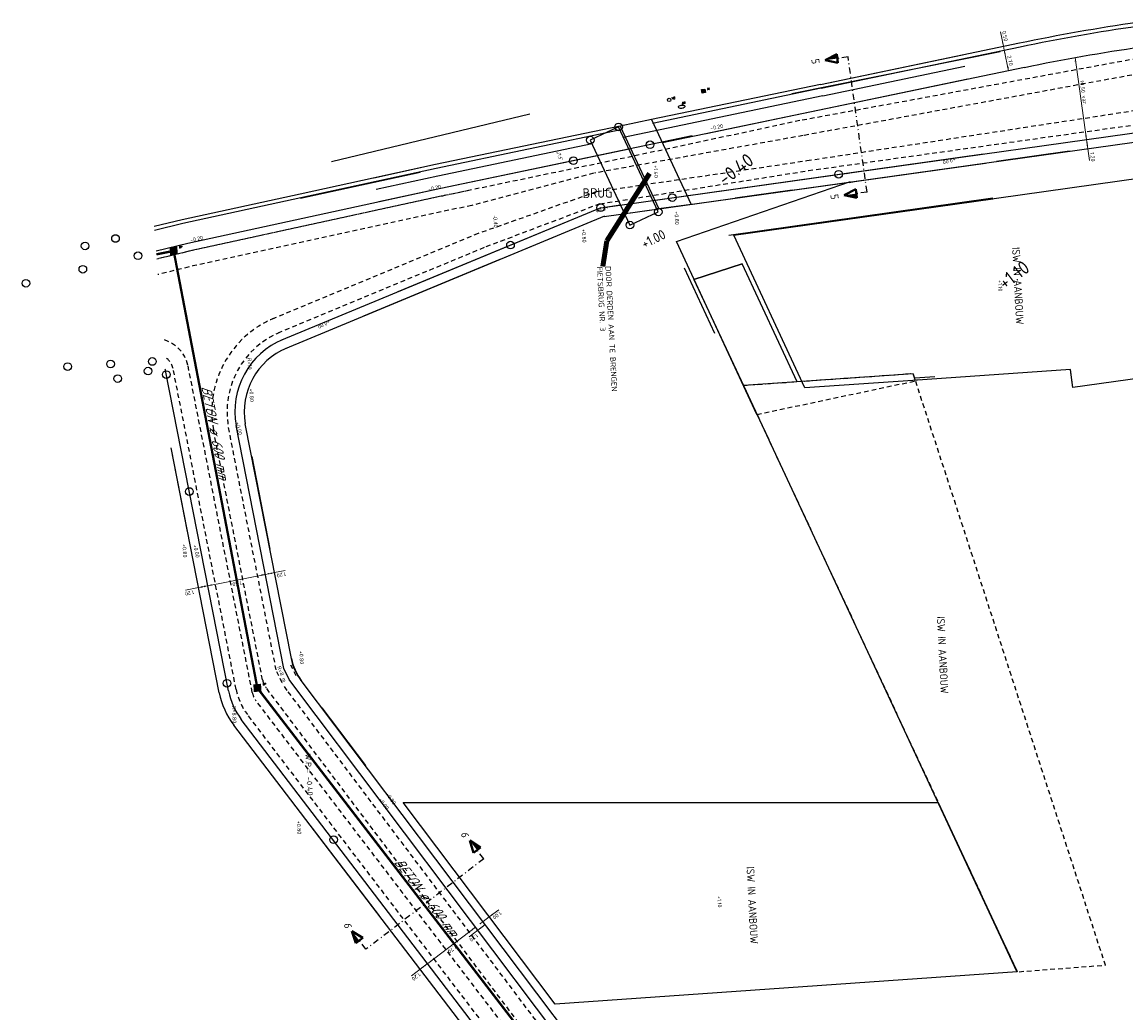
# Model space of a CAD drawing. Extents: x -410 to 7352, y -1401 to 655.
# Tile 11 of 185: x -410 to -268, y -249 to -123. Entities that reach past the tile are written whole.
import ezdxf
from ezdxf.enums import TextEntityAlignment as Align

# ---------------------------------------------------------------- set-up
doc = ezdxf.new("R2010")
doc.units = 0
doc.header["$MEASUREMENT"] = 0
for name, pattern in [('DGN Style 2', [1, 0.6, -0.4]), ('DGN Style 4', [1.6, 0.8, -0.4, 0, -0.4]), ('DUIKER streng', [7, 3, -1, 3])]:
    doc.linetypes.add(name, pattern=pattern)
for name, color, linetype in [('ALG kader', 7, 'Continuous'), ('ALG werkgrens', 7, 'Continuous'), ('BEBOUWING nieuw', 1, 'Continuous'), ('BEBOUWING nieuw vloerpeilen', 7, 'Continuous'), ('BEBOUWING overbouw', 1, 'DGN Style 2'), ('BEBOUWING tekst overig', 7, 'Continuous'), ('BRUG', 1, 'Continuous'), ('DWARS doorsnede tekst A A', 7, 'Continuous'), ('DWARS doorsnedelijn', 7, 'DGN Style 4'), ('GBKN BRUG bruggen en kunstwerken', 253, 'Continuous'), ('GBKN VERH open verharding', 253, 'Continuous'), ('GRONDWERK aanbr arcering talud', 7, 'TAL'), ('GRONDWERK aanbr insteek talud', 7, 'Continuous'), ('GRONDWERK aanbr tekst overig', 7, 'Continuous'), ('MEUB best straatmeubilair elementen', 253, 'Continuous'), ('NUTS best MEUBILAIR', 253, 'Continuous'), ('RIO best ALG kolken en draingoten', 253, 'Continuous'), ('RIO best DUIKER putten', 253, 'Continuous'), ('RIO best DUIKER streng', 253, 'DUIKER streng'), ('RIO best DUIKER strenggegevens', 7, 'Continuous'), ('Uitzetten beschoeiingen', 3, 'Continuous'), ('Uitzetten bruggen', 6, 'Continuous'), ('VERH aanbr maatvoering', 7, 'Continuous'), ('VERH aanbr tekst hoogtemaat', 5, 'Continuous'), ('VERH aanbr tekst overig', 7, 'Continuous'), ('VERH best tekst hoogtemaat', 7, 'Continuous'), ('WATERG aanbr beschoeiing', 2, 'Continuous'), ('WATERG aanbr onderwater stippellijn', 9, 'DGN Style 2'), ('WATERG aanbr talud arcering', 7, 'TAL'), ('WATERG aanbr talud insteek', 7, 'Continuous'), ('WATERG aanbr tekst', 7, 'Continuous'), ('WATERG best hoogtemaat', 7, 'Continuous')]:
    doc.layers.add(name, color=color, linetype=linetype)
doc.layers.add('ALG_viewport', color=7, linetype='Continuous', plot=False)
doc.styles.add('dwars tekst letters A A bij doorsnedelijn 5 mm', font='isocp.shx', dxfattribs={"height": 0.005})
doc.styles.add('rio bestaand tekst strenggegevens 2 mm (SCHUIN) ', font='isocp.shx', dxfattribs={"oblique": 30, "height": 0.0025})
doc.styles.add('rio tekst overig 3 mm', font='isocp.shx', dxfattribs={"height": 0.0035})
doc.styles.add('Style-ENGINEERING I 0.20944', font='txt.shx', dxfattribs={"oblique": 12})
doc.styles.add('Style-INTL_ISO', font='isocp.shx')
doc.styles.add('verh best hoogtemaat 2 mm (SCHUIN)', font='isocp.shx', dxfattribs={"oblique": 30, "height": 0.0025})
doc.styles.add('verh hoogtemaat 2 mm', font='isocp.shx', dxfattribs={"height": 0.0025})
doc.styles.add('verh tekst overig 2 mm', font='isocp.shx', dxfattribs={"height": 0.0025})
doc.styles.add('verh tekst overig 3 mm', font='isocp.shx', dxfattribs={"height": 0.0035})
doc.linetypes.add('TAL', pattern='A,-0.5,[68,dgnlstyle-ior_v8_factor1.shx,S=0.016,R=0,X=0,Y=0],-0.5', length=1)
doc.dimstyles.new('maatvoering', dxfattribs={"dimscale": 200, "dimtxt": 0.0025, "dimasz": 0.0025, "dimexe": 0.00125, "dimexo": 0.00125, "dimgap": 0.001, "dimtad": 1, "dimjust": 1, "dimzin": 3, "dimdsep": 46, "dimtxsty": 'Style-INTL_ISO', "dimcen": 0.09, "dimse1": 1, "dimse2": 1, "dimclrd": 7, "dimclre": 7, "dimclrt": 256, "dimadec": 4, "dimazin": 3, "dimtfac": 1, "dimtmove": 1, "dimatfit": 3, "dimfxl": 1, "dimfrac": 2, "dimtzin": 3, "dimlwd": 0, "dimlwe": 0, "dimarcsym": 0})

# ---------------------------------------------------------------- blocks, each defined once
blk = doc.blocks.new('*D135')
at = {"layer": 'Defpoints', "transparency": 16777216}
for p in [(73633.65, 444994.99), (73634.45, 444995.6), (73634.68, 444995.3), (73635.49, 444995.9)]:
    blk.add_point(p, dxfattribs=at)
at = {"layer": 'VERH aanbr maatvoering', "color": 7, "linetype": 'Continuous', "lineweight": 0, "transparency": 16777216}
for p, q in [((73633.88, 444994.69), (73634.68, 444995.3)), ((73635.9, 444996.21), (73634.68, 444995.3)), ((73633.87, 444994.69), (73633.88, 444994.69))]:
    blk.add_line(p, q, dxfattribs=at)
at = {"layer": 'VERH aanbr maatvoering', "lineweight": 0, "transparency": 16777216}
blk.add_solid([(73635.14, 444995.52), (73634.68, 444995.3), (73635.02, 444995.68)], dxfattribs=at)
at = {"layer": 'VERH aanbr maatvoering', "lineweight": 0, "transparency": 16777216, "extrusion": (0, 0, -1)}
blk.add_solid([(-73633.42, 444994.47), (-73633.88, 444994.69), (-73633.54, 444994.31)], dxfattribs=at)
at = {"layer": 'VERH aanbr maatvoering', "linetype": 'Continuous', "transparency": 16777216, "style": 'Style-INTL_ISO'}
blk.add_text('1.00', height=0.5, rotation=217, dxfattribs=at).set_placement((73636.17, 444995.85), align=Align.MIDDLE_LEFT)
blk = doc.blocks.new('*D136')
at = {"layer": 'Defpoints', "transparency": 16777216}
for p in [(73632.69, 444994.27), (73632.92, 444993.97), (73629.79, 444991.58), (73626.58, 444989.61)]:
    blk.add_point(p, dxfattribs=at)
at = {"layer": 'VERH aanbr maatvoering', "color": 7, "linetype": 'Continuous', "lineweight": 0, "transparency": 16777216}
blk.add_line((73626.81, 444989.31), (73632.92, 444993.97), dxfattribs=at)
at = {"layer": 'VERH aanbr maatvoering', "lineweight": 0, "transparency": 16777216, "extrusion": (0, 0, -1)}
blk.add_solid([(-73632.46, 444993.75), (-73632.92, 444993.97), (-73632.58, 444993.59)], dxfattribs=at)
at = {"layer": 'VERH aanbr maatvoering', "lineweight": 0, "transparency": 16777216}
blk.add_solid([(73627.27, 444989.53), (73626.81, 444989.31), (73627.15, 444989.69)], dxfattribs=at)
at = {"layer": 'VERH aanbr maatvoering', "linetype": 'Continuous', "transparency": 16777216, "style": 'Style-INTL_ISO'}
blk.add_text('7.70', height=0.5, rotation=217.3523, dxfattribs=at).set_placement((73630.51, 444991.57), align=Align.MIDDLE_LEFT)
blk = doc.blocks.new('*D137')
at = {"layer": 'Defpoints', "transparency": 16777216}
for p in [(73633.03, 444993.83), (73633.98, 444994.55), (73634.17, 444994.31), (73632.5, 444993.06)]:
    blk.add_point(p, dxfattribs=at)
at = {"layer": 'VERH aanbr maatvoering', "color": 7, "linetype": 'Continuous', "lineweight": 0, "transparency": 16777216}
for p, q in [((73632.09, 444992.75), (73633.21, 444993.59)), ((73633.21, 444993.59), (73634.17, 444994.31))]:
    blk.add_line(p, q, dxfattribs=at)
at = {"layer": 'VERH aanbr maatvoering', "lineweight": 0, "transparency": 16777216}
blk.add_solid([(73633.67, 444993.81), (73633.21, 444993.59), (73633.55, 444993.97)], dxfattribs=at)
at = {"layer": 'VERH aanbr maatvoering', "lineweight": 0, "transparency": 16777216, "extrusion": (0, 0, -1)}
blk.add_solid([(-73633.71, 444994.09), (-73634.17, 444994.31), (-73633.83, 444993.93)], dxfattribs=at)
at = {"layer": 'VERH aanbr maatvoering', "linetype": 'Continuous', "transparency": 16777216, "style": 'Style-INTL_ISO'}
blk.add_text('1.20', height=0.5, rotation=217.0001, dxfattribs=at).set_placement((73633.18, 444993), align=Align.MIDDLE_LEFT)
blk = doc.blocks.new('DRSNrechts_2')
at = {"layer": 'DWARS doorsnedelijn', "linetype": 'Continuous', "lineweight": 40, "extrusion": (0, 0, -1)}
blk.add_hatch(color=256, dxfattribs=at).paths.add_polyline_path([(0, 1.39), (-0.56, 1.39), (0, 2.94)])
at = {"layer": 'DWARS doorsnedelijn', "linetype": 'Continuous', "lineweight": 40}
for p, q in [((0, 2.94), (-0.56, 1.39)), ((0.56, 1.39), (0, 2.94)), ((-0.56, 1.39), (0.56, 1.39))]:
    blk.add_line(p, q, dxfattribs=at)
at = {"layer": 'DWARS doorsnedelijn'}
blk.add_line((0, 0), (0, 1.39), dxfattribs=at)
blk = doc.blocks.new('DRSNlinks_1')
at = {"layer": 'DWARS doorsnedelijn', "linetype": 'Continuous', "lineweight": 40, "extrusion": (0, 0, -1)}
blk.add_blockref('DRSNrechts_2', (0, 0), dxfattribs=at)
blk = doc.blocks.new('DRSNrechts_1')
at = {"layer": 'DWARS doorsnedelijn', "linetype": 'Continuous', "lineweight": 40}
blk.add_hatch(color=256, dxfattribs=at).paths.add_polyline_path([(0, 1.39), (0.56, 1.39), (0, 2.94)])
for p, q in [((0, 2.94), (-0.56, 1.39)), ((0.56, 1.39), (0, 2.94)), ((-0.56, 1.39), (0.56, 1.39))]:
    blk.add_line(p, q, dxfattribs=at)
at = {"layer": 'DWARS doorsnedelijn'}
blk.add_line((0, 0), (0, 1.39), dxfattribs=at)
blk = doc.blocks.new('*D144')
at = {"layer": 'Defpoints', "transparency": 16777216}
for p in [(73605.92, 445039.69), (73598.56, 445038.25), (73598.68, 445037.66), (73602.5, 445038.41)]:
    blk.add_point(p, dxfattribs=at)
at = {"layer": 'VERH aanbr maatvoering', "color": 7, "linetype": 'Continuous', "lineweight": 0, "transparency": 16777216}
blk.add_line((73606.04, 445039.1), (73598.68, 445037.66), dxfattribs=at)
at = {"layer": 'VERH aanbr maatvoering', "lineweight": 0, "transparency": 16777216, "extrusion": (0, 0, -1)}
blk.add_solid([(-73605.53, 445039.11), (-73606.04, 445039.1), (-73605.57, 445038.91)], dxfattribs=at)
at = {"layer": 'VERH aanbr maatvoering', "lineweight": 0, "transparency": 16777216}
blk.add_solid([(73599.19, 445037.66), (73598.68, 445037.66), (73599.15, 445037.85)], dxfattribs=at)
at = {"layer": 'VERH aanbr maatvoering', "linetype": 'Continuous', "transparency": 16777216, "style": 'Style-INTL_ISO'}
blk.add_text('7.50', height=0.5, rotation=191.1149, dxfattribs=at).set_placement((73603.14, 445038.08), align=Align.MIDDLE_LEFT)
blk = doc.blocks.new('*D145')
at = {"layer": 'Defpoints', "transparency": 16777216}
for p in [(73605.92, 445039.7), (73607.1, 445039.93), (73607.22, 445039.34), (73608.09, 445039.51)]:
    blk.add_point(p, dxfattribs=at)
at = {"layer": 'VERH aanbr maatvoering', "color": 7, "linetype": 'Continuous', "lineweight": 0, "transparency": 16777216}
for p, q in [((73607.22, 445039.34), (73606.04, 445039.1)), ((73608.59, 445039.61), (73607.22, 445039.34))]:
    blk.add_line(p, q, dxfattribs=at)
at = {"layer": 'VERH aanbr maatvoering', "lineweight": 0, "transparency": 16777216}
blk.add_solid([(73606.55, 445039.1), (73606.04, 445039.1), (73606.51, 445039.3)], dxfattribs=at)
at = {"layer": 'VERH aanbr maatvoering', "lineweight": 0, "transparency": 16777216, "extrusion": (0, 0, -1)}
blk.add_solid([(-73606.71, 445039.34), (-73607.22, 445039.34), (-73606.74, 445039.14)], dxfattribs=at)
at = {"layer": 'VERH aanbr maatvoering', "linetype": 'Continuous', "transparency": 16777216, "style": 'Style-INTL_ISO'}
blk.add_text('1.20', height=0.5, rotation=191.12, dxfattribs=at).set_placement((73608.68, 445039.17), align=Align.MIDDLE_LEFT)
blk = doc.blocks.new('*D146')
at = {"layer": 'Defpoints', "transparency": 16777216}
for p in [(73596.34, 445037.2), (73597.39, 445037.97), (73597.5, 445037.43), (73598.57, 445038.2)]:
    blk.add_point(p, dxfattribs=at)
at = {"layer": 'VERH aanbr maatvoering', "color": 7, "linetype": 'Continuous', "lineweight": 0, "transparency": 16777216}
for p, q in [((73595.84, 445037.1), (73597.5, 445037.43)), ((73597.5, 445037.43), (73598.68, 445037.66))]:
    blk.add_line(p, q, dxfattribs=at)
at = {"layer": 'VERH aanbr maatvoering', "lineweight": 0, "transparency": 16777216}
blk.add_solid([(73598.01, 445037.43), (73597.5, 445037.43), (73597.97, 445037.62)], dxfattribs=at)
at = {"layer": 'VERH aanbr maatvoering', "lineweight": 0, "transparency": 16777216, "extrusion": (0, 0, -1)}
blk.add_solid([(-73598.17, 445037.66), (-73598.68, 445037.66), (-73598.21, 445037.46)], dxfattribs=at)
at = {"layer": 'VERH aanbr maatvoering', "linetype": 'Continuous', "transparency": 16777216, "style": 'Style-INTL_ISO'}
blk.add_text('1.20', height=0.5, rotation=191.1149, dxfattribs=at).set_placement((73596.93, 445036.86), align=Align.MIDDLE_LEFT)
blk = doc.blocks.new('BETONPUT VIERKANT')
at = {"layer": 'RIO best DUIKER putten'}
blk.add_solid([(-0.49, -0.49), (0.5, -0.49), (-0.49, 0.5), (0.5, 0.5)], dxfattribs=at)
at = {"layer": 'RIO best DUIKER putten', "style": 'Style-ENGINEERING I 0.20944', "oblique": 12, "width": 0.88}
blk.add_text('BP', height=0.25, rotation=359.8963, dxfattribs=at).set_placement((0.71, 0.29))
blk = doc.blocks.new('*D164')
at = {"layer": 'Defpoints', "transparency": 16777216}
for p in [(73710.54, 445094.68), (73711.08, 445094.76), (73710.7, 445093.49), (73711.39, 445092.55)]:
    blk.add_point(p, dxfattribs=at)
at = {"layer": 'VERH aanbr maatvoering', "color": 7, "linetype": 'Continuous', "lineweight": 0, "transparency": 16777216}
for p, q in [((73711.25, 445093.57), (73711.08, 445094.76)), ((73711.46, 445092.05), (73711.25, 445093.57))]:
    blk.add_line(p, q, dxfattribs=at)
at = {"layer": 'VERH aanbr maatvoering', "lineweight": 0, "transparency": 16777216, "extrusion": (0, 0, -1)}
blk.add_solid([(-73711.05, 445094.25), (-73711.08, 445094.76), (-73711.25, 445094.28)], dxfattribs=at)
at = {"layer": 'VERH aanbr maatvoering', "lineweight": 0, "transparency": 16777216}
blk.add_solid([(73711.28, 445094.08), (73711.25, 445093.57), (73711.08, 445094.05)], dxfattribs=at)
at = {"layer": 'VERH aanbr maatvoering', "linetype": 'Continuous', "transparency": 16777216, "style": 'Style-INTL_ISO'}
blk.add_text('1.20', height=0.5, rotation=278, dxfattribs=at).set_placement((73711.77, 445093.12), align=Align.MIDDLE_LEFT)
blk = doc.blocks.new('*D166')
at = {"layer": 'Defpoints', "transparency": 16777216}
for p in [(73626.58, 444989.61), (73625.13, 444988.05), (73625.63, 444988.88), (73625.85, 444988.59)]:
    blk.add_point(p, dxfattribs=at)
at = {"layer": 'VERH aanbr maatvoering', "color": 7, "linetype": 'Continuous', "lineweight": 0, "transparency": 16777216}
for p, q in [((73625.85, 444988.59), (73626.8, 444989.32)), ((73624.73, 444987.74), (73625.85, 444988.59))]:
    blk.add_line(p, q, dxfattribs=at)
at = {"layer": 'VERH aanbr maatvoering', "lineweight": 0, "transparency": 16777216, "extrusion": (0, 0, -1)}
blk.add_solid([(-73626.34, 444989.1), (-73626.8, 444989.32), (-73626.46, 444988.94)], dxfattribs=at)
at = {"layer": 'VERH aanbr maatvoering', "lineweight": 0, "transparency": 16777216}
blk.add_solid([(73626.31, 444988.82), (73625.85, 444988.59), (73626.18, 444988.98)], dxfattribs=at)
at = {"layer": 'VERH aanbr maatvoering', "linetype": 'Continuous', "transparency": 16777216, "style": 'Style-INTL_ISO'}
blk.add_text('1.20', height=0.5, rotation=217.3523, dxfattribs=at).set_placement((73625.81, 444988), align=Align.MIDDLE_LEFT)
blk = doc.blocks.new('*D175')
at = {"layer": 'Defpoints', "transparency": 16777216}
for p in [(73700.19, 445107.97), (73700.31, 445106.65), (73700.46, 445106.68), (73700.41, 445106.16)]:
    blk.add_point(p, dxfattribs=at)
at = {"layer": 'VERH aanbr maatvoering', "color": 7, "linetype": 'Continuous', "lineweight": 0, "transparency": 16777216}
for p, q in [((73700.07, 445108.52), (73700.46, 445106.68)), ((73700.56, 445106.19), (73700.46, 445106.68)), ((73700.56, 445106.19), (73700.56, 445106.19))]:
    blk.add_line(p, q, dxfattribs=at)
at = {"layer": 'VERH aanbr maatvoering', "lineweight": 0, "transparency": 16777216}
blk.add_solid([(73700.45, 445107.19), (73700.46, 445106.68), (73700.26, 445107.15)], dxfattribs=at)
at = {"layer": 'VERH aanbr maatvoering', "lineweight": 0, "transparency": 16777216, "extrusion": (0, 0, -1)}
blk.add_solid([(-73700.56, 445105.68), (-73700.56, 445106.19), (-73700.76, 445105.72)], dxfattribs=at)
at = {"layer": 'VERH aanbr maatvoering', "linetype": 'Continuous', "transparency": 16777216, "style": 'Style-INTL_ISO'}
blk.add_text('0.50', height=0.5, rotation=281.776, dxfattribs=at).set_placement((73700.51, 445108.62), align=Align.MIDDLE_LEFT)
blk = doc.blocks.new('*D176')
at = {"layer": 'Defpoints', "transparency": 16777216}
for p in [(73700.36, 445106.15), (73700.84, 445104.83), (73700.92, 445103.51), (73701.12, 445103.55)]:
    blk.add_point(p, dxfattribs=at)
at = {"layer": 'VERH aanbr maatvoering', "color": 7, "linetype": 'Continuous', "lineweight": 0, "transparency": 16777216}
blk.add_line((73700.56, 445106.19), (73701.12, 445103.55), dxfattribs=at)
at = {"layer": 'VERH aanbr maatvoering', "lineweight": 0, "transparency": 16777216, "extrusion": (0, 0, -1)}
blk.add_solid([(-73700.56, 445105.68), (-73700.56, 445106.19), (-73700.76, 445105.72)], dxfattribs=at)
at = {"layer": 'VERH aanbr maatvoering', "lineweight": 0, "transparency": 16777216}
blk.add_solid([(73701.11, 445104.06), (73701.12, 445103.55), (73700.92, 445104.02)], dxfattribs=at)
at = {"layer": 'VERH aanbr maatvoering', "linetype": 'Continuous', "transparency": 16777216, "style": 'Style-INTL_ISO'}
blk.add_text('2.70', height=0.5, rotation=282.0006, dxfattribs=at).set_placement((73701.17, 445105.48), align=Align.MIDDLE_LEFT)
blk = doc.blocks.new('*D177')
at = {"layer": 'Defpoints', "transparency": 16777216}
for p in [(73709.4, 445105.2), (73709.61, 445105.23), (73710.23, 445100.84), (73710.87, 445094.73)]:
    blk.add_point(p, dxfattribs=at)
at = {"layer": 'VERH aanbr maatvoering', "color": 7, "linetype": 'Continuous', "lineweight": 0, "transparency": 16777216}
blk.add_line((73711.08, 445094.76), (73709.61, 445105.23), dxfattribs=at)
at = {"layer": 'VERH aanbr maatvoering', "lineweight": 0, "transparency": 16777216, "extrusion": (0, 0, -1)}
blk.add_solid([(-73709.58, 445104.72), (-73709.61, 445105.23), (-73709.78, 445104.75)], dxfattribs=at)
at = {"layer": 'VERH aanbr maatvoering', "lineweight": 0, "transparency": 16777216}
blk.add_solid([(73711.11, 445095.27), (73711.08, 445094.76), (73710.91, 445095.24)], dxfattribs=at)
at = {"layer": 'VERH aanbr maatvoering', "linetype": 'Continuous', "transparency": 16777216, "style": 'Style-INTL_ISO'}
blk.add_text('10.50 var.', height=0.5, rotation=278, dxfattribs=at).set_placement((73710.47, 445102.32), align=Align.MIDDLE_LEFT)
blk = doc.blocks.new('BRANDKRAAN BESTAAND')
at = {"layer": 'NUTS best MEUBILAIR'}
blk.add_ellipse((0, 0), major_axis=(-0.42, -0.005), ratio=0.500417, dxfattribs=at)
at = {"layer": 'NUTS best MEUBILAIR', "style": 'Style-ENGINEERING I 0.20944', "oblique": 12}
blk.add_text('BR', height=0.25, dxfattribs=at).set_placement((0.09, 0.43), align=Align.MIDDLE_LEFT)
blk = doc.blocks.new('VERKEERSBORD BEST')
at = {"layer": 'MEUB best straatmeubilair elementen'}
blk.add_circle((0, 0), 0.22, dxfattribs=at)
at = {"layer": 'MEUB best straatmeubilair elementen', "style": 'Style-ENGINEERING I 0.20944', "oblique": 12}
blk.add_text('VB', height=0.275, rotation=359.8963, dxfattribs=at).set_placement((0.32, 0.02))
blk = doc.blocks.new('TROTTOIRKOLK_1')
at = {"layer": 'RIO best ALG kolken en draingoten'}
for p, q in [((-0.22, 0.22), (0.22, 0.22)), ((-0.22, -0.22), (-0.22, 0.22)), ((0.22, 0.22), (0.22, -0.22)), ((0.22, -0.22), (-0.22, -0.22))]:
    blk.add_line(p, q, dxfattribs=at)
blk.add_solid([(-0.22, 0.22), (-0.22, -0.22), (0.22, 0.22), (0.22, -0.22)], dxfattribs=at)
at = {"layer": 'RIO best ALG kolken en draingoten', "style": 'Style-ENGINEERING I 0.20944', "oblique": 12, "width": 0.88}
blk.add_text('TK', height=0.25, rotation=359.9556, dxfattribs=at).set_placement((0.46, 0.06))
blk = doc.blocks.new('A$C1E1F0ED6')
at = {"color": 7, "linetype": 'Continuous', "lineweight": 0}
for p, q in [((7.119, 74.743), (6.792, 77.07)), ((6.8, 77.014), (7.119, 74.743))]:
    blk.add_line(p, q, dxfattribs=at)
at = {"layer": 'ALG kader'}
blk.add_line((-38.67, 81.675), (-42.562, 90.006), dxfattribs=at)
at = {"layer": 'ALG werkgrens', "ltscale": 0.2}
blk.add_line((-62.342, 109.736), (-87.738, 103.622), dxfattribs=at)
at = {"layer": 'BEBOUWING nieuw'}
for p, q in [((-36.277, 94.248), (-3.105, 98.911)), ((-27.16, 74.696), (-36.277, 94.248)), ((-13.345, 75.662), (-27.16, 74.696)), ((-12.434, 75.726), (-13.345, 75.662))]:
    blk.add_line(p, q, dxfattribs=at)
at = {"layer": 'BEBOUWING nieuw', "linetype": 'Continuous', "flags": 128}
for points in [[(-27.16, 74.696), (-36.277, 94.248), (28.203, 103.31), (31.649, 78.79), (28.694, 78.583), (28.805, 77.791), (7.119, 74.743), (6.8, 77.014), (6.792, 77.07), (-13.345, 75.662), (-27.16, 74.696)], [(-59.125, -4.134), (-78.568, 21.667), (-35.372, 21.667), (-10.104, 21.667), (0, 0), (-59.125, -4.134)]]:
    blk.add_lwpolyline(points, dxfattribs=at)
at = {"layer": 'BEBOUWING overbouw', "flags": 128}
for points in [[(-35.015, 74.991), (0, 0), (11.276, 0.859), (-13.306, 76.512)], [(-33.299, 71.315), (-13.01, 75.604), (-13.306, 76.512), (-35.015, 74.991)]]:
    blk.add_lwpolyline(points, close=True, dxfattribs=at)
at = {"layer": 'BRUG', "flags": 128}
blk.add_lwpolyline([(-50.998, 108.095), (-54.623, 106.405), (-49.552, 95.529), (-45.927, 97.22)], close=True, dxfattribs=at)
at = {"layer": 'DWARS doorsnedelijn'}
for p, q in [((-19.214, 99.758), (-21.643, 117.041)), ((-68.254, 14.458), (-83.311, 2.888))]:
    blk.add_line(p, q, dxfattribs=at)
at = {"layer": 'GBKN BRUG bruggen en kunstwerken'}
for p, q in [((-46.775, 109.035), (-41.712, 98.177)), ((-50.797, 108.196), (-45.856, 97.601)), ((-41.712, 98.177), (-45.856, 97.601))]:
    blk.add_line(p, q, dxfattribs=at)
at = {"layer": 'GBKN BRUG bruggen en kunstwerken', "flags": 128}
blk.add_lwpolyline([(-46.775, 109.035), (-50.797, 108.196)], dxfattribs=at)
at = {"layer": 'GBKN VERH open verharding'}
for p, q in [((-43.601, 93.421), (-21.34, 101.108)), ((-36.907, 94.228), (-3.129, 99.026)), ((-36.907, 94.228), (-3.129, 99.026)), ((-33.298, 71.316), (-43.601, 93.421)), ((-41.355, 88.588), (-35.21, 90.559)), ((-35.21, 90.559), (-41.355, 88.588)), ((-28.162, 75.473), (-35.21, 90.559)), ((-28.162, 75.473), (-35.21, 90.559)), ((-41.355, 88.588), (-35.015, 74.991)), ((-13.306, 76.512), (-35.015, 74.991)), ((-13.306, 76.512), (-35.015, 74.991)), ((-13.01, 75.604), (-13.306, 76.512)), ((-35.015, 74.991), (-0.082, 0.077)), ((-35.015, 74.991), (-0.082, 0.077)), ((-35.015, 74.991), (-33.301, 71.315)), ((-35.015, 74.991), (-33.301, 71.315)), ((-10.535, 76.127), (-13.122, 75.946))]:
    blk.add_line(p, q, dxfattribs=at)
at = {"layer": 'GRONDWERK aanbr arcering talud', "ltscale": 0.514303}
blk.add_line((-28.782, 99.994), (-36.104, 98.965), dxfattribs=at)
at = {"layer": 'GRONDWERK aanbr insteek talud'}
for p, q in [((-52.847, 96.612), (26.764, 107.801)), ((-52.847, 96.612), (-4.068, 103.468)), ((-21.487, 100.975), (-21.038, 101.083)), ((-52.818, 96.655), (-93.663, 79.711)), ((-52.818, 96.655), (-78.977, 85.803)), ((-92.844, 40.071), (-98.746, 70.1)), ((-102.078, 35.705), (-108.229, 67.017)), ((-29.147, -45.59), (-91.602, 37.291)), ((-29.749, -44.79), (-91.602, 37.291)), ((-29.749, -44.79), (-91.602, 37.291)), ((-52.927, -30.391), (-100.214, 31.566))]:
    blk.add_line(p, q, dxfattribs=at)
for centre, radius, start, end in [((-90.086, 71.667), 8.8, 112.40152, 190.25622), ((-92.265, 37.633), 10, 191.11493, 217.35231)]:
    blk.add_arc(centre, radius, start, end, dxfattribs=at)
at = {"layer": 'GRONDWERK aanbr insteek talud', "color": 7, "linetype": 'Continuous', "lineweight": 30, "extrusion": (0, 0, -1)}
blk.add_arc((86.171, 41.383), 6.8, 322.9999, 348.88001, dxfattribs=at)
blk.add_arc((86.171, 41.383), 6.8, 322.9999, 348.88001, dxfattribs=at)
at = {"layer": 'RIO best DUIKER streng', "const_width": 0.3, "flags": 128}
for points in [[(-110.123, 91.791), (-108.396, 92.139)], [(-107.819, 91.753), (-97.205, 36.317)], [(-97.205, 36.317), (-56.345, -16.819)]]:
    blk.add_lwpolyline(points, dxfattribs=at)
at = {"layer": 'Uitzetten beschoeiingen'}
for centre in [(-46.979, 105.813), (-56.769, 103.772), (-22.85, 102.04), (-44.141, 99.048), (-53.277, 97.764), (-64.824, 92.974), (-112.475, 91.617), (-112.475, 91.617), (-119.533, 89.88), (-119.533, 89.88), (-126.816, 88.088), (-126.816, 88.088), (-121.473, 77.433), (-121.473, 77.433), (-115.983, 77.763), (-115.983, 77.763), (-110.63, 78.084), (-110.63, 78.084), (-108.852, 76.413), (-105.912, 61.449), (-101.093, 36.918), (-87.451, 16.905)]:
    blk.add_circle(centre, 0.489, dxfattribs=at)
at = {"layer": 'Uitzetten bruggen'}
for centre in [(-50.998, 108.095), (-54.623, 106.405), (-45.927, 97.22), (-49.552, 95.529), (-119.237, 92.864), (-115.353, 93.82), (-115.064, 75.902), (-111.18, 76.858)]:
    blk.add_circle(centre, 0.489, dxfattribs=at)
at = {"layer": 'WATERG aanbr beschoeiing'}
for p, q in [((0.922, 115.71), (-45.385, 106.054)), ((-6.335, 114.196), (-39.774, 107.224)), ((-53.278, 97.763), (26.597, 108.989)), ((-46.617, 98.7), (-4.317, 104.645)), ((-46.617, 98.7), (-4.317, 104.645)), ((-21.824, 102.128), (-21.262, 102.263)), ((-53.278, 97.763), (-94.123, 80.819)), ((-53.278, 97.763), (-79.23, 86.997)), ((-53.278, 97.763), (-79.23, 86.997)), ((-53.278, 97.763), (-50.759, 98.117)), ((-100.9, 35.936), (-108.958, 76.949)), ((-93.818, 38.807), (-99.925, 69.877)), ((-93.139, 37.419), (-93.818, 38.807)), ((-92.56, 36.568), (-93.139, 37.419)), ((-30.105, -46.312), (-92.56, 36.568)), ((-51.392, -30.424), (-99.261, 32.294))]:
    blk.add_line(p, q, dxfattribs=at)
at = {"layer": 'WATERG aanbr beschoeiing', "flags": 128}
for points in [[(-41.595, 106.935), (-73.747, 100.232), (-81.663, 98.508)], [(-49.446, 105.299), (-73.747, 100.232), (-106.113, 93.182), (-110.153, 92.188)]]:
    blk.add_lwpolyline(points, dxfattribs=at)
at = {"layer": 'WATERG aanbr beschoeiing', "extrusion": (0, 0, -1)}
blk.add_arc((-50.78, -123.449), 244.299, 78.22404, 81.77881, dxfattribs=at)
at = {"layer": 'WATERG aanbr beschoeiing'}
for centre, radius, start, end in [((-90.086, 71.667), 10, 112.40152, 190.3097), ((-110.431, 76.573), 1.52, 13.64917, 19.52822), ((-92.265, 37.633), 8.8, 191.11493, 217.35231)]:
    blk.add_arc(centre, radius, start, end, dxfattribs=at)
at = {"layer": 'WATERG aanbr onderwater stippellijn'}
for p, q in [((23.227, 118.286), (-27.835, 108.891)), ((23.498, 116.355), (-27.43, 106.984)), ((-26.902, 103.779), (26.186, 111.91)), ((-27.809, 108.896), (-49.242, 104.32)), ((-26.723, 102.505), (26.457, 109.979)), ((-27.386, 106.992), (-54.076, 102.188)), ((-53.781, 99.812), (-26.902, 103.779)), ((-53.406, 98.249), (-26.723, 102.505)), ((-53.781, 99.812), (-68.942, 94.459)), ((-53.406, 98.249), (-68.195, 92.658)), ((-68.942, 94.459), (-95.253, 83.544)), ((-68.195, 92.658), (-94.506, 81.743)), ((-99.919, 36.129), (-107.976, 77.142)), ((-97.855, 35.739), (-106.063, 77.518)), ((-96.541, 37.366), (-102.82, 69.308)), ((-94.799, 38.615), (-100.906, 69.684)), ((-94.038, 36.98), (-94.716, 38.368)), ((-92.241, 37.859), (-92.92, 39.247)), ((-93.387, 36.006), (-93.966, 36.857)), ((-32.45, -48.102), (-96.085, 36.344)), ((-30.904, -46.914), (-93.359, 35.967)), ((-47.623, -30.5), (-97.389, 34.704)), ((-49.434, -31.34), (-98.466, 32.9))]:
    blk.add_line(p, q, dxfattribs=at)
at = {"layer": 'WATERG aanbr onderwater stippellijn', "flags": 128}
for points in [[(-49.242, 104.32), (-73.539, 99.254), (-105.887, 92.208), (-110.076, 91.177)], [(-54.188, 102.164), (-69.781, 98.046)], [(-70.142, 99.962), (-73.539, 99.254), (-105.887, 92.208), (-110.076, 91.177)], [(-69.781, 98.046), (-73.132, 97.347), (-105.447, 90.308), (-109.925, 89.206)]]:
    blk.add_lwpolyline(points, dxfattribs=at)
at = {"layer": 'WATERG aanbr onderwater stippellijn'}
for centre, radius, start, end in [((-90.086, 71.667), 12.95, 112.40152, 190.3097), ((-110.431, 76.573), 4.47, 13.64917, 75.20653), ((-90.086, 71.667), 11, 112.40152, 190.3097), ((-110.431, 76.573), 2.52, 13.64917, 58.76148), ((-94.088, 37.848), 2.5, 191.11999, 217.0001), ((-92.265, 37.633), 7.8, 191.11493, 217.35231), ((-95.402, 36.221), 2.5, 191.11493, 217.35231)]:
    blk.add_arc(centre, radius, start, end, dxfattribs=at)
at = {"layer": 'WATERG aanbr talud arcering', "ltscale": 1.320709}
blk.add_line((-28.826, 112.366), (-2.167, 117.747), dxfattribs=at)
at = {"layer": 'WATERG aanbr talud arcering', "ltscale": 0.514303}
for p, q in [((6.668, 104.976), (-2.673, 103.664)), ((-66.171, 91.116), (-83.638, 83.869)), ((-66.171, 91.116), (-78.977, 85.803)), ((-88.967, 33.795), (-83.382, 26.384))]:
    blk.add_line(p, q, dxfattribs=at)
at = {"layer": 'WATERG aanbr talud arcering', "ltscale": 1.215058}
blk.add_line((-91.669, 98.982), (-76.361, 102.317), dxfattribs=at)
at = {"layer": 'WATERG aanbr talud arcering', "ltscale": 0.601437}
for p, q in [((-106.128, 56.321), (-108.229, 67.017)), ((-81.589, 7.162), (-90.164, 18.397))]:
    blk.add_line(p, q, dxfattribs=at)
at = {"layer": 'WATERG aanbr talud arcering', "ltscale": 0.595805}
blk.add_line((-97.928, 65.94), (-95.594, 54.065), dxfattribs=at)
at = {"layer": 'WATERG aanbr talud insteek'}
for p, q in [((-25.169, 113.539), (0.269, 118.842)), ((-25.169, 113.539), (-6.997, 117.327)), ((-25.067, 113.049), (0.371, 118.353)), ((-24.863, 112.071), (-6.687, 115.86))]:
    blk.add_line(p, q, dxfattribs=at)
at = {"layer": 'WATERG aanbr talud insteek', "flags": 128}
for points in [[(-25.169, 113.539), (-46.775, 109.035)], [(-25.169, 113.539), (-46.775, 109.035)], [(-25.067, 113.049), (-46.673, 108.545)], [(-24.863, 112.071), (-50.372, 106.753)], [(-50.797, 108.196), (-74.419, 103.272), (-91.74, 99.499)], [(-50.695, 107.707), (-74.315, 102.783), (-91.633, 99.01)], [(-50.797, 108.196), (-74.419, 103.272), (-82.307, 101.553)], [(-54.395, 105.914), (-74.106, 101.805), (-81.996, 100.086)], [(-91.74, 99.499), (-106.838, 96.21), (-110.393, 95.335)], [(-91.633, 99.01), (-106.726, 95.722), (-110.355, 94.83)]]:
    blk.add_lwpolyline(points, dxfattribs=at)
at = {"layer": 'WATERG aanbr talud insteek', "extrusion": (0, 0, -1)}
for radius in [247.5, 247]:
    blk.add_arc((-50.78, -123.449), radius, 78.22404, 81.77881, dxfattribs=at)
at = {"layer": 'DWARS doorsnedelijn', "linetype": 'Continuous', "lineweight": 40}
for name, p, rotation in [('DRSNrechts_1', (-21.643, 117.041), 97.99999990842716), ('DRSNlinks_1', (-19.214, 99.758), 97.99999990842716), ('DRSNrechts_1', (-68.254, 14.458), 37.54018305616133), ('DRSNlinks_1', (-83.311, 2.888), 37.54018305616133)]:
    blk.add_blockref(name, p, dxfattribs=dict(at, rotation=rotation))
at = {"layer": 'MEUB best straatmeubilair elementen', "rotation": 7.999999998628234}
blk.add_blockref('VERKEERSBORD BEST', (-44.534, 111.547), dxfattribs=at)
at = {"layer": 'NUTS best MEUBILAIR', "rotation": 7.999999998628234}
blk.add_blockref('BRANDKRAAN BESTAAND', (-42.94, 110.678), dxfattribs=at)
at = {"layer": 'RIO best ALG kolken en draingoten', "rotation": 7.999999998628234}
blk.add_blockref('TROTTOIRKOLK_1', (-40.134, 112.674), dxfattribs=at)
at = {"layer": 'RIO best DUIKER putten', "rotation": 4.028237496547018}
for p in [(-107.912, 92.236), (-97.205, 36.317)]:
    blk.add_blockref('BETONPUT VIERKANT', p, dxfattribs=at)
at = {"layer": 'BEBOUWING nieuw vloerpeilen', "insert": (-1.571, 87.185), "char_height": 1.75, "attachment_point": 7, "rotation": 37.35232, "line_spacing_factor": 0.942857, "style": 'rio tekst overig 3 mm'}
blk.add_mtext('+1.10', dxfattribs=at)
at = {"layer": 'BEBOUWING tekst overig', "char_height": 1, "attachment_point": 7, "rotation": 272.91778, "line_spacing_factor": 0.600003, "style": 'verh tekst overig 2 mm'}
for insert in [(-0.665, 92.689), (-10.301, 45.462), (-34.649, 13.44)]:
    blk.add_mtext('ISW IN AANBOUW', dxfattribs=dict(at, insert=insert))
at = {"layer": 'DWARS doorsnede tekst A A', "style": 'dwars tekst letters A A bij doorsnedelijn 5 mm'}
for s, rotation, p in [('5', 278.00001, (-26.349, 116.731)), ('5', 278.00001, (-23.914, 99.404)), ('6', 272.91778, (-71.132, 17.778)), ('6', 272.91778, (-86.121, 6.17))]:
    blk.add_text(s, height=1, rotation=rotation, dxfattribs=at).set_placement(p)
at = {"layer": 'GRONDWERK aanbr tekst overig', "style": 'verh best hoogtemaat 2 mm (SCHUIN)', "oblique": 30.00001}
blk.add_text('2:5', height=0.5, rotation=285.5409, dxfattribs=at).set_placement((-58.957, 104.94))
at = {"layer": 'RIO best DUIKER strenggegevens', "linetype": 'Continuous', "style": 'rio bestaand tekst strenggegevens 2 mm (SCHUIN) ', "oblique": 30}
for rotation, p in [(280.83942, (-103.246, 68.933)), (307.55921, (-76.118, 9.223))]:
    blk.add_text('BETON ø 600 mm', height=1.25, rotation=rotation, dxfattribs=at).set_placement(p, align=Align.CENTER)
at = {"layer": 'VERH aanbr tekst hoogtemaat', "attachment_point": 7, "line_spacing_factor": 0.722892, "style": 'verh hoogtemaat 2 mm'}
for s, insert, char_height, rotation in [('-0.20', (-39.229, 107.655), 0.5, 11.77495), ('+1.40', (-46.515, 103.175), 0.5, 272.91778), ('+0.00', (-7.939, 104.168), 0.5, 192.42149), ('-0.20', (-75.308, 99.878), 0.5, 11.77495), ('+0.00', (-52.341, 97.997), 0.5, 192.42149), ('+0.80', (-43.844, 97.279), 0.5, 272.91778), ('+0.80', (-55.709, 94.998), 0.5, 272.91778), ('+1.00', (-47.688, 92.473), 1.25, 26.894), ('-0.20', (-105.758, 93.353), 0.5, 11.77495), ('+1.10', (-2.471, 88.51), 0.5, 272.91778), ('+0.00', (-88.039, 83.418), 0.5, 204.8559), ('+0.80', (-98.24, 74.615), 0.5, 272.91778), ('+0.00', (-99.983, 70.281), 0.5, 282.42149), ('+0.80', (-106.8, 54.713), 0.5, 272.91778), ('+0.00', (-105.418, 54.588), 0.5, 282.42149), ('+0.80', (-91.848, 41.059), 0.5, 272.91778), ('+0.80', (-80.821, 22.71), 0.5, 306.03778), ('+0.00', (-81.727, 22.026), 0.5, 306.03778), ('+0.80', (-92.17, 19.299), 0.5, 272.91778), ('+1.10', (-38.366, 9.695), 0.5, 272.91778)]:
    blk.add_mtext(s, dxfattribs=dict(at, insert=insert, char_height=char_height, rotation=rotation))
at = {"layer": 'VERH aanbr tekst overig', "style": 'verh tekst overig 2 mm'}
for s, height, rotation, p in [('BRUG', 1.25, 1.22748, (-55.584, 98.981)), ('R=8 m', 0.5, 291.19913, (-94.692, 39.004))]:
    blk.add_text(s, height=height, rotation=rotation, dxfattribs=at).set_placement(p)
at = {"layer": 'VERH aanbr tekst overig'}
for s, insert, char_height, attachment_point, rotation, line_spacing_factor, style in [('DOOR DERDEN AAN TE BRENGEN \\P\\ptz;FIETSBRUG NR. 3', (-51.989, 90.309), 0.7, 1, 272.91778, 0.942857, 'verh tekst overig 3 mm'), ('R=8.80', (-100.443, 34.013), 0.5, 7, 271.95646, 0.722892, 'verh tekst overig 2 mm')]:
    blk.add_mtext(s, dxfattribs=dict(at, insert=insert, char_height=char_height, attachment_point=attachment_point, rotation=rotation, line_spacing_factor=line_spacing_factor, style=style))
at = {"layer": 'VERH best tekst hoogtemaat', "insert": (-67.033, 96.775), "char_height": 0.5, "attachment_point": 7, "rotation": 272.91778, "line_spacing_factor": 0.722892, "style": 'verh best hoogtemaat 2 mm (SCHUIN)'}
blk.add_mtext('\\FINTL_ISO.shx;\\Q0.000000;-\\FINTL_ISO.shx;\\Q0.523599;0.40', dxfattribs=at)
at = {"layer": 'WATERG aanbr tekst', "insert": (-98.483, 78.529), "char_height": 0.5, "attachment_point": 7, "rotation": 272.57144, "line_spacing_factor": 0.722892, "style": 'verh hoogtemaat 2 mm'}
blk.add_mtext('R=10', dxfattribs=at)
at = {"layer": 'WATERG best hoogtemaat', "attachment_point": 7, "line_spacing_factor": 0.942857, "style": 'rio tekst overig 3 mm'}
for s, insert, char_height, rotation in [('-0.40', (-37.417, 100.5), 1.75, 37.35232), ('W.P.= -0.40', (-91.077, 27.914), 0.7, 272.91778)]:
    blk.add_mtext(s, dxfattribs=dict(at, insert=insert, char_height=char_height, rotation=rotation))
at = {"layer": 'VERH aanbr maatvoering', "color": 7, "linetype": 'Continuous', "lineweight": 0}
for base, p1, p2, angle, picture, middle in [((-1.764, 118.417), (-1.813, 117.897), (-1.915, 118.386), 101.77596, '*D175', (-2.034, 119.709)), ((-1.105, 115.287), (-1.867, 117.885), (-1.305, 115.244), 282.00061, '*D176', (-1.378, 116.571)), ((8.86, 106.496), (8.48, 105.231), (8.313, 106.419), 98, '*D164', (9.17, 104.291)), ((-103.544, 49.395), (-96.299, 51.431), (-103.66, 49.985), 191.11493, '*D144', (-99.726, 50.145)), ((-95.006, 51.073), (-96.3, 51.436), (-95.123, 51.667), 11.11999, '*D145', (-94.13, 51.245)), ((-104.722, 49.164), (-103.651, 49.937), (-104.828, 49.706), 191.11493, '*D146', (-105.881, 48.936)), ((-68.056, 6.049), (-69.196, 5.569), (-68.238, 6.291), 37.0001, '*D137', (-69.724, 4.792)), ((-76.374, 0.33), (-75.639, 1.344), (-76.593, 0.616), 217.35231, '*D166', (-77.088, -0.215))]:
    dim = blk.add_linear_dim(base=base, p1=p1, p2=p2, angle=angle, dimstyle='maatvoering', dxfattribs=at)
    dim.commit()
    dim.dimension.update_dxf_attribs({"geometry": picture, "text_midpoint": middle, "dimtype": 128, "insert": (-73702.222, -444988.264)})
for base, p1, p2, angle, text, picture, middle in [((7.388, 116.966), (8.651, 106.467), (7.179, 116.936), 98, '10.50 var.', '*D177', (8.006, 112.575)), ((-67.541, 7.034), (-68.572, 6.729), (-67.767, 7.335), 37, '1.00', '*D135', (-66.736, 7.641)), ((-69.302, 5.707), (-75.639, 1.344), (-69.53, 6.006), 37.35232, '7.70', '*D136', (-72.43, 3.319))]:
    dim = blk.add_linear_dim(base=base, p1=p1, p2=p2, angle=angle, text=text, dimstyle='maatvoering', dxfattribs=at)
    dim.commit()
    dim.dimension.update_dxf_attribs({"geometry": picture, "text_midpoint": middle, "dimtype": 128, "insert": (-73702.222, -444988.264)})
at = {"layer": 'VERH aanbr tekst overig', "color": 7, "linetype": 'Continuous', "lineweight": 0}
blk.add_leader([(-47.057, 102.154), (-52.503, 93.532), (-53.004, 90.257)], dimstyle='maatvoering', override={"dimasz": 0.001, "dimgap": 0, "dimtad": 0, "dimclrd": 0, "dimlwd": 65534}, dxfattribs=at)

msp = doc.modelspace()

# ---------------------------------------------------------------- block references
at = {"layer": 'ALG_viewport'}
msp.add_blockref('A$C1E1F0ED6', (-282.391, -244.117), dxfattribs=at)

doc.saveas('drawing.dxf')
